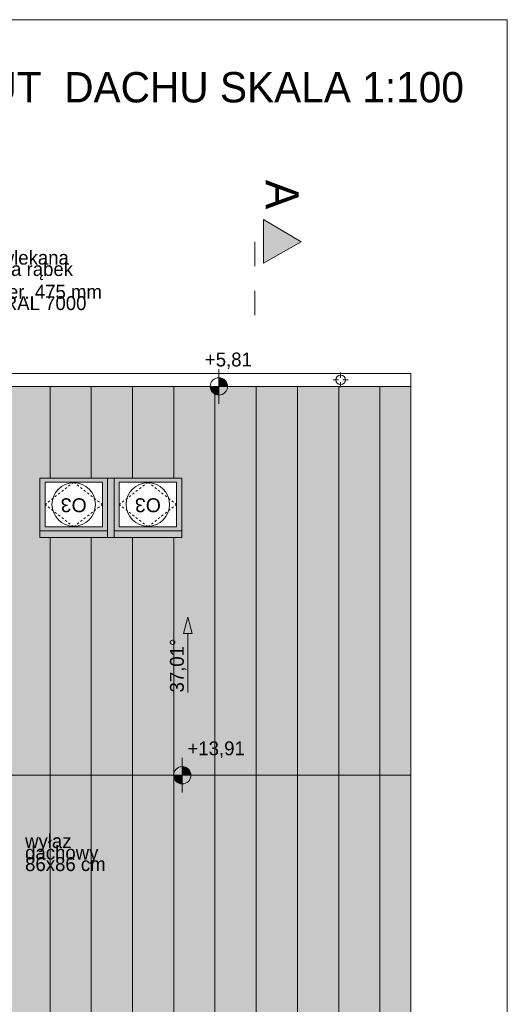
# Model space of a CAD drawing. Extents: x -613240 to -325500, y -25863 to 152403.
# Tile 234 of 254: x -448832 to -443215, y 138332 to 149680. Entities that reach past the tile are written whole.
import ezdxf

# ---------------------------------------------------------------- set-up
doc = ezdxf.new("R2010")
doc.units = 0
doc.header["$MEASUREMENT"] = 0
doc.linetypes.add('Dashed', pattern=[564.444447, 282.222223, -282.222223])
doc.linetypes.add('Hidden Line', pattern=[50, 25, -25])
for name, color, linetype, lineweight in [('0_Nr_Pióra__21', 7, 'Continuous', 9), ('Arch okna_Nr_Pióra__41', 7, 'Continuous', 15), ('Arch opisy_Nr_Pióra__21', 7, 'Continuous', 9), ('ARCH TABELA_Nr_Pióra__21', 7, 'Continuous', 9), ('INWENT DACH_Nr_Pióra__21', 7, 'Continuous', 9), ('INWENT DACH_Nr_Pióra__41', 7, 'Continuous', 15), ('INWENT OPISY_Nr_Pióra__21', 7, 'Continuous', 9), ('INWENT OPISY_Nr_Pióra__41', 7, 'Continuous', 15), ('INWENT RURY SPUSTOWE_Nr_Pióra__21', 7, 'Continuous', 9), ('INWENT RZĘDNE_Nr_Pióra__21', 7, 'Continuous', 9)]:
    doc.layers.add(name, color=color, linetype=linetype, lineweight=lineweight)
for name, color, linetype, lineweight, true_color in [('Arch dachowki_Nr_Pióra__81', 7, 'Continuous', 9, 0x6a6a6a), ('Arch opisy okien_Nr_Pióra__9', 7, 'Continuous', 13, 0x3dad99), ('Arch opisy_Nr_Pióra__9', 7, 'Continuous', 13, 0x3dad99), ('arch wypelnienia_Nr_Pióra__2', 7, 'Continuous', 13, 0x7f7f7f)]:
    doc.layers.add(name, color=color, linetype=linetype, lineweight=lineweight, true_color=true_color)
doc.layers.add('INWENT DACH', color=7, linetype='Continuous')
doc.layers.add('INWENT RZĘDNE', color=7, linetype='Continuous')
doc.styles.add('GENERATED_STYLE_10', font='arial.ttf')
doc.styles.add('GENERATED_STYLE_2', font='txt')
doc.styles.add('GENERATED_STYLE_4', font='txt')
doc.styles.add('GENERATED_STYLE_5', font='txt')
doc.styles.add('GENERATED_STYLE_6', font='txt')

# ---------------------------------------------------------------- blocks, each defined once
blk = doc.blocks.new('Linia_44', base_point=(-446895, 141926))
at = {"layer": 'INWENT DACH_Nr_Pióra__21', "linetype": 'Continuous'}
blk.add_hatch(color=256, dxfattribs=at).paths.add_polyline_path([(-446895, 142793), (-446845, 142607), (-446945, 142607)], flags=0)
for p, q in [((-446895, 142793), (-446945, 142607)), ((-446895, 142793), (-446845, 142607)), ((-446845, 142607), (-446945, 142607)), ((-446895, 141926), (-446895, 142607))]:
    blk.add_line(p, q, dxfattribs=at)
blk = doc.blocks.new('Koty wysokościowe_48', base_point=(-446538, 145454))
at = {"layer": 'INWENT RZĘDNE_Nr_Pióra__21', "linetype": 'Continuous'}
for points in [[(-446538, 145454), (-446438, 145454), (-446445, 145492), (-446467, 145525), (-446499, 145546), (-446538, 145554)], [(-446538, 145454), (-446638, 145454), (-446630, 145416), (-446608, 145383), (-446576, 145361), (-446538, 145354)]]:
    blk.add_hatch(color=256, dxfattribs=at).paths.add_polyline_path(points, flags=0)
for p, q in [((-446538, 145254), (-446538, 145654)), ((-446738, 145454), (-446338, 145454))]:
    blk.add_line(p, q, dxfattribs=at)
blk.add_circle((-446538, 145454), 100, dxfattribs=at)
at = {"layer": 'INWENT RZĘDNE_Nr_Pióra__21', "insert": (-446699, 145654), "char_height": 160, "attachment_point": 7, "style": 'GENERATED_STYLE_2'}
blk.add_mtext('{+5,81}', dxfattribs=at)
blk = doc.blocks.new('Koty wysokościowe_61', base_point=(-446960, 140973))
at = {"layer": 'INWENT RZĘDNE_Nr_Pióra__21', "linetype": 'Continuous'}
for points in [[(-446960, 140973), (-446860, 140973), (-446868, 141011), (-446889, 141043), (-446922, 141065), (-446960, 141073)], [(-446960, 140973), (-447060, 140973), (-447052, 140934), (-447031, 140902), (-446998, 140880), (-446960, 140873)]]:
    blk.add_hatch(color=256, dxfattribs=at).paths.add_polyline_path(points, flags=0)
for p, q in [((-446960, 140773), (-446960, 141173)), ((-447160, 140973), (-446760, 140973))]:
    blk.add_line(p, q, dxfattribs=at)
blk.add_circle((-446960, 140973), 100, dxfattribs=at)
at = {"layer": 'INWENT RZĘDNE_Nr_Pióra__21', "insert": (-446899, 141173), "char_height": 160, "attachment_point": 7, "style": 'GENERATED_STYLE_2'}
blk.add_mtext('{+13,91}', dxfattribs=at)

msp = doc.modelspace()

# ---------------------------------------------------------------- hatches: boundary and pattern name
at = {"layer": 'arch wypelnienia_Nr_Pióra__2', "linetype": 'Continuous', "lineweight": 0, "true_color": 0x3f3f3f}
h = msp.add_hatch(color=250, dxfattribs=at)
h.paths.add_polyline_path([(-460714.9, 140972.6), (-457054.9, 140972.6), (-457054.9, 142222.6), (-456654.9, 142222.6), (-456654.9, 140972.6), (-449994.9, 140972.6), (-449994.9, 142222.6), (-449594.9, 142222.6), (-449594.9, 140972.6), (-444324.9, 140972.6), (-444324.9, 145453.8), (-460714.9, 145453.8)], flags=0)
h.paths.add_polyline_path([(-452609.9, 142579.9), (-454066.7, 143806.7), (-454066.7, 145102.6), (-452609.9, 145102.6), (-451153.2, 145102.6), (-451153.2, 143806.7)], flags=0)
h.paths.add_polyline_path([(-457934.9, 143835.2), (-457934.9, 144351.6), (-457274.9, 144351.6), (-457274.9, 143835.2)], flags=0)
h.paths.add_polyline_path([(-448539.9, 143835.2), (-448539.9, 144351.6), (-447879.9, 144351.6), (-447879.9, 143835.2)], flags=0)
h.paths.add_polyline_path([(-447684.9, 143835.2), (-447684.9, 144351.6), (-447024.9, 144351.6), (-447024.9, 143835.2)], flags=0)
at = {"layer": 'arch wypelnienia_Nr_Pióra__2', "linetype": 'Continuous', "lineweight": 0, "true_color": 0x1f1f1f}
h = msp.add_hatch(color=250, dxfattribs=at)
h.paths.add_polyline_path([(-460714.9, 130421.6), (-444324.9, 130421.6), (-444324.9, 140972.6), (-449594.9, 140972.6), (-449994.9, 140972.6), (-456654.9, 140972.6), (-457054.9, 140972.6), (-460714.9, 140972.6)], flags=0)
h.paths.add_polyline_path([(-449194.9, 133092.6), (-449194.9, 134952.6), (-448774.9, 134952.6), (-448774.9, 133092.6)], flags=0)
h.paths.add_polyline_path([(-450299.9, 134088.4), (-450299.9, 134585.6), (-449599.9, 134585.6), (-449599.9, 134088.4)], flags=0)
h.paths.add_polyline_path([(-450299.9, 139858.4), (-450299.9, 140355.6), (-449599.9, 140355.6), (-449599.9, 139858.4)], flags=0)
h.paths.add_polyline_path([(-459714.9, 136421.6), (-452804.9, 136421.6), (-452804.9, 140242.6), (-459714.9, 140242.6)], flags=0)
at = {"layer": 'INWENT OPISY_Nr_Pióra__21', "linetype": 'Continuous'}
msp.add_hatch(color=256, dxfattribs=at).paths.add_polyline_path([(-445588.7, 147120.1), (-446024.9, 146875.8), (-446024.9, 147375.8)], flags=0)

# ---------------------------------------------------------------- linework, layer by layer
at = {"layer": 'Arch dachowki_Nr_Pióra__81', "linetype": 'Continuous'}
for p, q in [((-448482.4, 144397.6), (-448482.4, 145453.8)), ((-448007.4, 144397.6), (-448007.4, 145453.8)), ((-447532.4, 144397.6), (-447532.4, 145453.8)), ((-447057.4, 144397.6), (-447057.4, 145453.8)), ((-446582.4, 130421.6), (-446582.4, 145453.8)), ((-446107.4, 130421.6), (-446107.4, 145453.8)), ((-445632.4, 130421.6), (-445632.4, 145453.8)), ((-445157.4, 130421.6), (-445157.4, 145453.8)), ((-444682.4, 130421.6), (-444682.4, 145453.8)), ((-448482.4, 130421.6), (-448482.4, 143712.1)), ((-448007.4, 130421.6), (-448007.4, 143712.1)), ((-447532.4, 130421.6), (-447532.4, 143712.1)), ((-447057.4, 130421.6), (-447057.4, 143712.1))]:
    msp.add_line(p, q, dxfattribs=at)
at = {"layer": 'Arch okna_Nr_Pióra__41', "linetype": 'Continuous'}
for p, q in [((-447782.4, 144397.6), (-448599.9, 144397.6)), ((-448599.9, 144397.6), (-448599.9, 143712.1)), ((-448539.9, 143835.2), (-448539.9, 144351.6)), ((-448539.9, 144351.6), (-447879.9, 144351.6)), ((-447879.9, 144351.6), (-447879.9, 143835.2)), ((-447819.9, 143712.1), (-447819.9, 144397.6)), ((-446964.9, 144397.6), (-447782.4, 144397.6)), ((-447744.9, 144397.6), (-447744.9, 143712.1)), ((-447684.9, 143835.2), (-447684.9, 144351.6)), ((-447684.9, 144351.6), (-447024.9, 144351.6)), ((-447024.9, 144351.6), (-447024.9, 143835.2)), ((-446964.9, 143712.1), (-446964.9, 144397.6)), ((-447819.9, 143789.3), (-448599.9, 143789.3)), ((-447879.9, 143835.2), (-448539.9, 143835.2)), ((-446964.9, 143789.3), (-447744.9, 143789.3)), ((-447024.9, 143835.2), (-447684.9, 143835.2)), ((-448599.9, 143712.1), (-447782.4, 143712.1)), ((-447782.4, 143712.1), (-446964.9, 143712.1))]:
    msp.add_line(p, q, dxfattribs=at)
at = {"layer": 'Arch okna_Nr_Pióra__41', "linetype": 'Hidden Line'}
for p, q in [((-448209.9, 144351.6), (-448539.9, 144093.4)), ((-448209.9, 144351.6), (-447879.9, 144093.4)), ((-447354.9, 144351.6), (-447684.9, 144093.4)), ((-447354.9, 144351.6), (-447024.9, 144093.4)), ((-448209.9, 143835.2), (-448539.9, 144093.4)), ((-448209.9, 143835.2), (-447879.9, 144093.4)), ((-447354.9, 143835.2), (-447684.9, 144093.4)), ((-447354.9, 143835.2), (-447024.9, 144093.4))]:
    msp.add_line(p, q, dxfattribs=at)
at = {"layer": 'Arch opisy_Nr_Pióra__9', "linetype": 'Continuous'}
for centre in [(-448209.9, 144093.4), (-447354.9, 144093.4)]:
    msp.add_circle(centre, 250, dxfattribs=at)
at = {"layer": 'ARCH TABELA_Nr_Pióra__21', "linetype": 'Continuous'}
for p, q in [((-462964.9, 149680.3), (-443214.9, 149680.3)), ((-443214.9, 149680.3), (-443214.9, 121230.3))]:
    msp.add_line(p, q, dxfattribs=at)
at = {"layer": 'INWENT DACH_Nr_Pióra__21', "linetype": 'Continuous'}
for p, q in [((-445134.9, 145553.8), (-445134.9, 145613.8)), ((-445159.9, 145528.8), (-445219.9, 145528.8)), ((-445134.9, 145503.8), (-445134.9, 145443.8)), ((-445109.9, 145528.8), (-445049.9, 145528.8))]:
    msp.add_line(p, q, dxfattribs=at)
msp.add_circle((-445134.9, 145528.8), 55, dxfattribs=at)
at = {"layer": 'INWENT DACH_Nr_Pióra__41', "linetype": 'Continuous'}
for p, q in [((-444324.9, 145453.8), (-460714.9, 145453.8)), ((-444324.9, 145453.8), (-444324.9, 130421.6)), ((-444324.9, 140972.6), (-460714.9, 140972.6))]:
    msp.add_line(p, q, dxfattribs=at)
at = {"layer": 'INWENT OPISY_Nr_Pióra__41', "linetype": 'Continuous'}
for p, q in [((-446024.9, 146875.8), (-446024.9, 147375.8)), ((-445588.7, 147120.1), (-446024.9, 147375.8)), ((-446024.9, 146875.8), (-445588.7, 147120.1))]:
    msp.add_line(p, q, dxfattribs=at)
at = {"layer": 'INWENT OPISY_Nr_Pióra__41', "linetype": 'Dashed'}
msp.add_line((-446124.9, 147120.1), (-446124.9, 146020.1), dxfattribs=at)
at = {"layer": 'INWENT RURY SPUSTOWE_Nr_Pióra__21', "linetype": 'Continuous'}
for p, q in [((-444324.9, 145603.8), (-460714.9, 145603.8)), ((-444324.9, 145453.8), (-444324.9, 145603.8))]:
    msp.add_line(p, q, dxfattribs=at)

# ---------------------------------------------------------------- block references
at = {"layer": 'INWENT DACH', "linetype": 'Continuous'}
msp.add_blockref('Linia_44', (-446894.8, 141926), dxfattribs=at)
at = {"layer": 'INWENT RZĘDNE'}
for name, p in [('Koty wysokościowe_48', (-446537.7, 145453.8)), ('Koty wysokościowe_61', (-446959.9, 140972.6))]:
    msp.add_blockref(name, p, dxfattribs=at)

# ---------------------------------------------------------------- texts
at = {"layer": '0_Nr_Pióra__21', "linetype": 'Continuous', "insert": (-446911.5, 141926), "char_height": 160, "attachment_point": 7, "rotation": 90, "style": 'GENERATED_STYLE_2'}
msp.add_mtext('{37,01°}', dxfattribs=at)
at = {"layer": 'Arch opisy okien_Nr_Pióra__9', "linetype": 'Continuous', "char_height": 160, "attachment_point": 2, "rotation": 180, "style": 'GENERATED_STYLE_10'}
for insert in [(-448209.9, 144004.3), (-447354.9, 144004.3)]:
    msp.add_mtext('{O3}', dxfattribs=dict(at, insert=insert))
at = {"layer": 'Arch opisy_Nr_Pióra__21', "linetype": 'Continuous', "insert": (-443714.9, 149076.8), "char_height": 350, "attachment_point": 3, "style": 'GENERATED_STYLE_6'}
msp.add_mtext('{RZUT  DACHU SKALA 1:100}', dxfattribs=at)
at = {"layer": 'Arch opisy_Nr_Pióra__21', "linetype": 'Continuous', "char_height": 160, "attachment_point": 4, "style": 'GENERATED_STYLE_4'}
for s, insert, width, line_spacing_factor in [('{blacha powlekana \\Pukładana na rąbek pionowy\\Pz paneli szer. 475 mm\\Pw kolorze RAL 7000}', (-449978.1, 146674.3), 2319.927, 0.490806), ('{wyłaz dachowy 86x86 cm}', (-448769.8, 140079.7), 1392.707, 0.498268)]:
    msp.add_mtext(s, dxfattribs=dict(at, insert=insert, width=width, line_spacing_factor=line_spacing_factor))
at = {"layer": 'INWENT OPISY_Nr_Pióra__21', "linetype": 'Continuous', "insert": (-445617.9, 147664.4), "char_height": 380, "attachment_point": 2, "rotation": 270, "style": 'GENERATED_STYLE_5'}
msp.add_mtext('{A}', dxfattribs=at)

doc.saveas('drawing.dxf')
